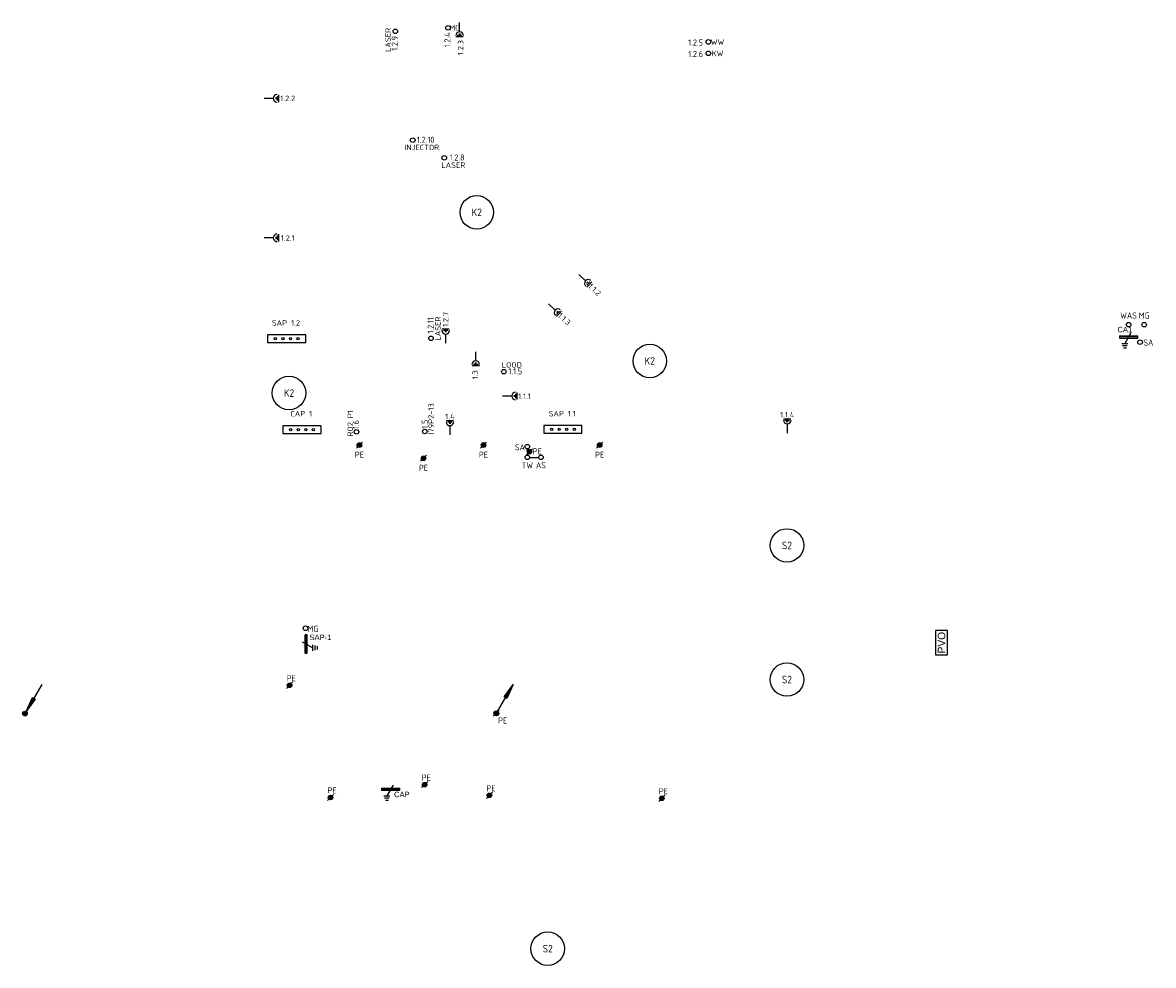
# Model space of a CAD drawing. Header units: millimetres. Extents: x 86646 to 127479, y 144630 to 173101.
# Tile 2 of 2: x 108910 to 127479, y 157250 to 172735. Entities that reach past the tile are written whole.
import ezdxf
from ezdxf.enums import TextEntityAlignment as Align

# ---------------------------------------------------------------- set-up
doc = ezdxf.new("R2010")
doc.units = ezdxf.units.MM
doc.linetypes.add('SOLID', pattern=[0])
doc.layers.get('0').update_dxf_attribs({"color": 8, "linetype": 'CONTINUOUS'})
for name, color, linetype in [('EB6121--_ATTRIB', 2, 'CONTINUOUS'), ('EB6122--_ATTRIB', 2, 'CONTINUOUS'), ('EB6126--_ATTRIB', 2, 'CONTINUOUS'), ('EL6121--_AARD-NEN1010', 3, 'CONTINUOUS'), ('EL6122--_AARD-NEN3134', 3, 'CONTINUOUS'), ('EL6126--_PVR', 3, 'CONTINUOUS')]:
    doc.layers.add(name, color=color, linetype=linetype)
doc.styles.add('1_8', font='iso', dxfattribs={"width": 0.7, "height": 1.8})
doc.styles.add('2_0', font='iso', dxfattribs={"height": 100})
doc.styles.add('2_5', font='iso.shx', dxfattribs={"height": 2.5})
doc.styles.add('B-01', font='b-gbp')
doc.styles.add('NORATT', font='isocp.shx')

# ---------------------------------------------------------------- blocks, each defined once
blk = doc.blocks.new('ES111252')
at = {"color": 0}
for p, q in [((5.5, 9.53), (0.37, 0.65)), ((-0.73, 0.15), (0.73, 0.15)), ((-0.6, 0.45), (0.6, 0.45)), ((-0.73, -0.15), (0.73, -0.15)), ((-0.6, -0.45), (0.6, -0.45))]:
    blk.add_line(p, q, dxfattribs=at)
for points in [[(3.31, 4.73), (0.37, 0.65), (2.44, 5.23)], [(2.66, 5.1), (1.25, 2.17), (3.09, 4.85)]]:
    blk.add_lwpolyline(points, close=True, dxfattribs=at)
blk.add_circle((0, 0), 0.75, dxfattribs=at)
at = {"style": '1_8', "flags": 8}
blk.add_attdef('M_CODE', text='', height=1.8, dxfattribs=at).set_placement((0, 0), align=Align.MIDDLE_CENTER)
blk = doc.blocks.new('ES111201')
at = {"color": 0}
for p, q in [((0.38, 0.65), (5.5, 9.53)), ((0.73, 0.15), (-0.73, 0.15)), ((0.6, 0.45), (-0.6, 0.45)), ((0.73, -0.15), (-0.73, -0.15)), ((0.6, -0.45), (-0.6, -0.45))]:
    blk.add_line(p, q, dxfattribs=at)
for points in [[(2.57, 5.45), (5.5, 9.53), (3.43, 4.95)], [(3.22, 5.07), (4.63, 8.01), (2.78, 5.32)]]:
    blk.add_lwpolyline(points, close=True, dxfattribs=at)
blk.add_circle((0, 0), 0.75, dxfattribs=at)
blk = doc.blocks.new('ES6121031')
at = {"color": 0, "linetype": 'ByBlock'}
blk.add_lwpolyline([(-2.5, -1.25), (10, -1.25), (10, 1.25), (-2.5, 1.25)], close=True, dxfattribs=at)
for centre in [(0, 0), (2.5, 0), (5, 0), (7.5, 0)]:
    blk.add_circle(centre, 0.375, dxfattribs=at)
at = {"color": 0, "style": 'NORATT', "flags": 10}
blk.add_attdef('CODE', text='', height=2, dxfattribs=at).set_placement((3.5, 3), align=Align.MIDDLE)
at = {"style": 'NORATT'}
for tag, flags, p in [('PUNT', 8, (3.5, -3.5)), ('RUIMTE', 9, (3.5, -8.5))]:
    blk.add_attdef(tag, text='', height=1.8, dxfattribs=dict(at, flags=flags)).set_placement(p, align=Align.MIDDLE_CENTER)
at = {"color": 0, "style": 'NORATT', "flags": 8}
blk.add_attdef('AA_CODE', text='', height=1.8, dxfattribs=at).set_placement((3.5, -6), align=Align.MIDDLE_CENTER)
blk = doc.blocks.new('ES6121021')
at = {"color": 0, "linetype": 'ByBlock'}
blk.add_lwpolyline([(-2.5, -1.25), (10, -1.25), (10, 1.25), (-2.5, 1.25)], close=True, dxfattribs=at)
for centre in [(0, 0), (2.5, 0), (5, 0), (7.5, 0)]:
    blk.add_circle(centre, 0.375, dxfattribs=at)
at = {"color": 0, "style": 'NORATT', "flags": 10}
blk.add_attdef('CODE', text='', height=2, dxfattribs=at).set_placement((3.5, 3), align=Align.MIDDLE)
at = {"style": 'NORATT'}
for tag, flags, p in [('PUNT', 8, (3.5, -3.5)), ('RUIMTE', 9, (3.5, -8.5))]:
    blk.add_attdef(tag, text='', height=1.8, dxfattribs=dict(at, flags=flags)).set_placement(p, align=Align.MIDDLE_CENTER)
at = {"color": 0, "style": 'NORATT', "flags": 8}
blk.add_attdef('AA_CODE', text='', height=1.8, dxfattribs=at).set_placement((3.5, -6), align=Align.MIDDLE_CENTER)
blk = doc.blocks.new('ES030202')
at = {"color": 0}
blk.add_circle((0, 0), 0.75, dxfattribs=at)
at = {"color": 0, "style": '2_0', "flags": 8}
for tag, p in [('NUMMER', (0, 5.5)), ('CODE', (0, 3))]:
    blk.add_attdef(tag, text='', height=2, dxfattribs=at).set_placement(p, align=Align.MIDDLE)
at = {"style": '1_8', "flags": 8}
blk.add_attdef('M_CODE', text='', height=1.8, dxfattribs=at).set_placement((0, 0), align=Align.MIDDLE_CENTER)
blk = doc.blocks.new('ES3134')
at = {"color": 0}
blk.add_circle((0, 0), 5.5, dxfattribs=at)
at = {"style": '1_8', "flags": 8}
blk.add_attdef('M_CODE', text='', height=1.8, dxfattribs=at).set_placement((0, 0), align=Align.MIDDLE_CENTER)
at = {"color": 0, "style": '2_5', "flags": 8}
blk.add_attdef('CODE', text='', height=2.5, dxfattribs=at).set_placement((0, 0), align=Align.MIDDLE)
blk = doc.blocks.new('ES0302A1')
at = {"color": 2}
blk.add_line((-1, -1), (1, 1), dxfattribs=at)
at = {"color": 0}
for p, q in [((-0.45, -0.6), (-0.45, 0.6)), ((-0.15, -0.73), (-0.15, 0.73)), ((0.15, -0.73), (0.15, 0.73)), ((0.45, -0.6), (0.45, 0.6))]:
    blk.add_line(p, q, dxfattribs=at)
blk.add_circle((0, 0), 0.75, dxfattribs=at)
at = {"color": 0, "style": '2_0', "flags": 8}
for tag, p in [('NUMMER', (0, 5.5)), ('CODE', (0, 3))]:
    blk.add_attdef(tag, text='', height=2, dxfattribs=at).set_placement(p, align=Align.MIDDLE)
at = {"style": '1_8', "flags": 8}
blk.add_attdef('M_CODE', text='', height=1.8, dxfattribs=at).set_placement((0, 0), align=Align.MIDDLE_CENTER)
blk = doc.blocks.new('ES1W1')
at = {"color": 2}
for p, q in [((-1.2, 1.7), (1.2, 1.7)), ((-0.75, 1.25), (0.75, 1.25)), ((-0.3, 0.8), (0.3, 0.8))]:
    blk.add_line(p, q, dxfattribs=at)
at = {"color": 0}
blk.add_line((0, 0), (0, -3), dxfattribs=at)
blk.add_arc((0, 1.25), 1.25, 180, 0, dxfattribs=at)
at = {"color": 0, "style": 'NORATT', "width": 0.7, "flags": 8}
blk.add_attdef('TAL', text='', height=1.8, rotation=90, dxfattribs=at).set_placement((-2.5, 2.5), align=Align.MIDDLE)
at = {"color": 0, "style": 'NORATT', "flags": 8}
blk.add_attdef('M_CODE', text='', height=1.8, dxfattribs=at).set_placement((0, 0), align=Align.MIDDLE_CENTER)
for tag, p in [('NUMMER', (0, 3)), ('CODE', (0, 2.1))]:
    blk.add_attdef(tag, text='', height=0.54, dxfattribs=at).set_placement(p, align=Align.MIDDLE)
blk = doc.blocks.new('CAP')
at = {"layer": 'EL6126--_PVR', "linetype": 'SOLID'}
for p, q in [((2.99, 0.35), (-3.01, 0.35)), ((-3.01, 0.35), (-3.01, -0.35)), ((-3.01, 0), (2.99, 0)), ((-0.76, -1.33), (1.24, 2.18)), ((2.24, 2.18), (0.24, 2.18)), ((0.49, 2.92), (1.99, 2.92)), ((0.74, 3.67), (1.74, 3.67)), ((2.99, -0.35), (2.99, 0.35)), ((2.99, -0.35), (-3.01, -0.35))]:
    blk.add_line(p, q, dxfattribs=at)
at = {"style": '1_8', "flags": 8}
blk.add_attdef('M_CODE', text='', height=1.8, dxfattribs=at).set_placement((0, 0), align=Align.MIDDLE_CENTER)
at = {"layer": 'EB6126--_ATTRIB', "color": 1, "style": 'B-01'}
blk.add_attdef('CODE', (-0.14, -3), '', height=1.8, dxfattribs=at)
blk = doc.blocks.new('PVO')
at = {"layer": 'EL6126--_PVR'}
blk.add_lwpolyline([(-4, -2), (4, -2), (4, 2), (-4, 2)], close=True, dxfattribs=at)
at = {"style": '1_8', "flags": 8}
blk.add_attdef('M_CODE', text='', height=1.8, dxfattribs=at).set_placement((0, 0), align=Align.MIDDLE_CENTER)
at = {"layer": 'EB6126--_ATTRIB', "style": 'B-01'}
blk.add_attdef('CODE', text='', height=2.5, dxfattribs=at).set_placement((0, 0), align=Align.MIDDLE_CENTER)

msp = doc.modelspace()

# ---------------------------------------------------------------- linework, layer by layer
at = {"layer": 'EL6122--_AARD-NEN3134'}
for p, q in [((117197, 165733), (117199, 165632)), ((117237, 165594), (117384, 165594))]:
    msp.add_line(p, q, dxfattribs=at)

# ---------------------------------------------------------------- block references
at = {"layer": 'EL6121--_AARD-NEN1010'}
ref = msp.add_blockref('ES6121021', (113059, 167544), dxfattribs=dict(at, xscale=50, yscale=50, zscale=50))
ref.add_attrib('PUNT', 'SAP 1.2', dxfattribs={"layer": 'EB6121--_ATTRIB', "color": 1, "height": 90, "rotation": -360, "style": 'NORATT', "flags": 8}).set_placement((113234, 167803), align=Align.MIDDLE_CENTER)
ref = msp.add_blockref('ES6121031', (113311, 166047), dxfattribs=dict(at, xscale=50, yscale=50, zscale=50))
ref.add_attrib('PUNT', 'CAP 1', dxfattribs={"layer": 'EB6121--_ATTRIB', "color": 1, "height": 90, "rotation": -360, "style": 'NORATT', "flags": 8}).set_placement((113486, 166311), align=Align.MIDDLE_CENTER)
ref = msp.add_blockref('ES6121021', (117596, 166053), dxfattribs=dict(at, xscale=50, yscale=50, zscale=50))
ref.add_attrib('PUNT', 'SAP 1.1', dxfattribs={"layer": 'EB6121--_ATTRIB', "color": 1, "height": 90, "rotation": -360, "style": 'NORATT', "flags": 8}).set_placement((117771, 166312), align=Align.MIDDLE_CENTER)
at = {"layer": 'EL6121--_AARD-NEN1010', "xscale": 50, "yscale": 50, "zscale": 50}
for name, p in [('ES111252', (108948, 161386)), ('ES111201', (116692, 161387))]:
    msp.add_blockref(name, p, dxfattribs=at)
at = {"layer": 'EL6122--_AARD-NEN3134'}
ref = msp.add_blockref('ES1W1', (116086, 172585), dxfattribs=dict(at, xscale=50, yscale=50, zscale=50, rotation=180))
ref.add_attrib('NUMMER', '1.2.3', dxfattribs={"layer": 'EB6122--_ATTRIB', "color": 1, "height": 90, "rotation": 90, "style": 'NORATT', "flags": 8}).set_placement((116102, 172325), align=Align.MIDDLE)
ref = msp.add_blockref('ES030202', (115030, 172591), dxfattribs=dict(at, xscale=50, yscale=50, zscale=50, rotation=90))
ref.add_attrib('M_CODE', 'LASER', dxfattribs={"layer": 'EB6122--_ATTRIB', "color": 1, "height": 90, "rotation": 90, "style": 'NORATT', "flags": 8}).set_placement((114909, 172451), align=Align.MIDDLE_CENTER)
ref.add_attrib('NUMMER', '1.2.9', dxfattribs={"layer": 'EB6122--_ATTRIB', "color": 2, "height": 100, "rotation": 90, "style": 'NORATT', "flags": 8}).set_placement((115020, 172394), align=Align.MIDDLE)
ref = msp.add_blockref('ES030202', (115896, 172649), dxfattribs=dict(at, xscale=50, yscale=50, zscale=50, rotation=90))
ref.add_attrib('M_CODE', 'MG', dxfattribs={"layer": 'EB6122--_ATTRIB', "color": 1, "height": 90, "style": 'NORATT', "flags": 8}).set_placement((116007, 172647), align=Align.MIDDLE_CENTER)
ref.add_attrib('NUMMER', '1.2.4', dxfattribs={"layer": 'EB6122--_ATTRIB', "color": 2, "height": 100, "rotation": 90, "style": 'NORATT', "flags": 8}).set_placement((115886, 172452), align=Align.MIDDLE)
ref = msp.add_blockref('ES030202', (120172, 172418), dxfattribs=dict(at, xscale=50, yscale=50, zscale=50))
ref.add_attrib('M_CODE', 'WW', dxfattribs={"layer": 'EB6122--_ATTRIB', "color": 1, "height": 90, "rotation": -360, "style": 'NORATT', "flags": 8}).set_placement((120322, 172415), align=Align.MIDDLE_CENTER)
ref.add_attrib('NUMMER', '1.2.5', dxfattribs={"layer": 'EB6122--_ATTRIB', "color": 2, "height": 100, "style": 'NORATT', "flags": 8}).set_placement((119962, 172408), align=Align.MIDDLE)
ref = msp.add_blockref('ES030202', (120172, 172231), dxfattribs=dict(at, xscale=50, yscale=50, zscale=50))
ref.add_attrib('M_CODE', 'KW', dxfattribs={"layer": 'EB6122--_ATTRIB', "color": 1, "height": 90, "rotation": -360, "style": 'NORATT', "flags": 8}).set_placement((120322, 172228), align=Align.MIDDLE_CENTER)
ref.add_attrib('NUMMER', '1.2.6', dxfattribs={"layer": 'EB6122--_ATTRIB', "color": 2, "height": 100, "style": 'NORATT', "flags": 8}).set_placement((119962, 172221), align=Align.MIDDLE)
ref = msp.add_blockref('ES1W1', (113026, 171491), dxfattribs=dict(at, xscale=50, yscale=50, zscale=50, rotation=270))
ref.add_attrib('NUMMER', '1.2.2', dxfattribs={"layer": 'EB6122--_ATTRIB', "color": 1, "height": 90, "style": 'NORATT', "flags": 8}).set_placement((113264, 171490), align=Align.MIDDLE)
ref = msp.add_blockref('ES030202', (115317, 170805), dxfattribs=dict(at, xscale=50, yscale=50, zscale=50))
ref.add_attrib('M_CODE', 'INJECTOR', dxfattribs={"layer": 'EB6122--_ATTRIB', "color": 1, "height": 90, "rotation": -360, "style": 'NORATT', "flags": 8}).set_placement((115466, 170685), align=Align.MIDDLE_CENTER)
ref.add_attrib('NUMMER', '1.2.10', dxfattribs={"layer": 'EB6122--_ATTRIB', "color": 2, "height": 100, "style": 'NORATT', "flags": 8}).set_placement((115529, 170811), align=Align.MIDDLE)
ref = msp.add_blockref('ES030202', (115834, 170514), dxfattribs=dict(at, xscale=50, yscale=50, zscale=50))
ref.add_attrib('M_CODE', 'LASER', dxfattribs={"layer": 'EB6122--_ATTRIB', "color": 1, "height": 90, "rotation": -360, "style": 'NORATT', "flags": 8}).set_placement((115983, 170394), align=Align.MIDDLE_CENTER)
ref.add_attrib('NUMMER', '1.2.8', dxfattribs={"layer": 'EB6122--_ATTRIB', "color": 2, "height": 100, "style": 'NORATT', "flags": 8}).set_placement((116046, 170520), align=Align.MIDDLE)
ref = msp.add_blockref('ES3134', (116368, 169619), dxfattribs=dict(at, xscale=50, yscale=50, zscale=50))
ref.add_attrib('CODE', 'K2', dxfattribs={"layer": 'EB6122--_ATTRIB', "color": 2, "height": 125, "style": 'NORATT', "flags": 8}).set_placement((116368, 169619), align=Align.MIDDLE)
ref = msp.add_blockref('ES1W1', (113026, 169200), dxfattribs=dict(at, xscale=50, yscale=50, zscale=50, rotation=270))
ref.add_attrib('NUMMER', '1.2.1', dxfattribs={"layer": 'EB6122--_ATTRIB', "color": 1, "height": 90, "style": 'NORATT', "flags": 8}).set_placement((113264, 169199), align=Align.MIDDLE)
ref = msp.add_blockref('ES1W1', (118153, 168494), dxfattribs=dict(at, xscale=50, yscale=50, zscale=50, rotation=226.9274894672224))
ref.add_attrib('NUMMER', '1.1.2', dxfattribs={"layer": 'EB6122--_ATTRIB', "color": 1, "height": 90, "rotation": -43.0725, "style": 'NORATT', "flags": 8}).set_placement((118303, 168348), align=Align.MIDDLE)
ref = msp.add_blockref('ES1W1', (117656, 168012), dxfattribs=dict(at, xscale=50.00000000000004, yscale=50.00000000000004, zscale=50.00000000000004, rotation=226.9274894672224))
ref.add_attrib('NUMMER', '1.1.3', dxfattribs={"layer": 'EB6122--_ATTRIB', "color": 1, "height": 90, "rotation": -43.0725, "style": 'NORATT', "flags": 8}).set_placement((117806, 167866), align=Align.MIDDLE)
ref = msp.add_blockref('ES030202', (115617, 167550), dxfattribs=dict(at, xscale=50, yscale=50, zscale=50, rotation=90))
ref.add_attrib('M_CODE', 'LASER', dxfattribs={"layer": 'EB6122--_ATTRIB', "color": 1, "height": 90, "rotation": 90, "style": 'NORATT', "flags": 8}).set_placement((115729, 167710), align=Align.MIDDLE_CENTER)
ref.add_attrib('NUMMER', '1.2.11', dxfattribs={"layer": 'EB6122--_ATTRIB', "color": 2, "height": 100, "rotation": 90, "style": 'NORATT', "flags": 8}).set_placement((115611, 167762), align=Align.MIDDLE)
ref = msp.add_blockref('ES1W1', (115857, 167620), dxfattribs=dict(at, xscale=50, yscale=50, zscale=50))
ref.add_attrib('NUMMER', '1.2.7', dxfattribs={"layer": 'EB6122--_ATTRIB', "color": 1, "height": 90, "rotation": 90, "style": 'NORATT', "flags": 8}).set_placement((115857, 167860), align=Align.MIDDLE)
ref = msp.add_blockref('ES030202', (127072, 167774), dxfattribs=dict(at, xscale=50, yscale=50, zscale=50))
ref.add_attrib('CODE', 'WAS', dxfattribs={"layer": 'EB6122--_ATTRIB', "color": 2, "height": 100, "style": '2_0', "flags": 8}).set_placement((127072, 167924), align=Align.MIDDLE)
ref = msp.add_blockref('ES030202', (127328, 167774), dxfattribs=dict(at, xscale=50, yscale=50, zscale=50))
ref.add_attrib('CODE', 'MG', dxfattribs={"layer": 'EB6122--_ATTRIB', "color": 2, "height": 100, "style": '2_0', "flags": 8}).set_placement((127328, 167924), align=Align.MIDDLE)
ref = msp.add_blockref('ES030202', (127261, 167487), dxfattribs=dict(at, xscale=50, yscale=50, zscale=50))
ref.add_attrib('CODE', 'SA', dxfattribs={"layer": 'EB6122--_ATTRIB', "color": 2, "height": 100, "style": '2_0', "flags": 8}).set_placement((127398, 167479), align=Align.MIDDLE)
ref = msp.add_blockref('ES1W1', (116351, 167180), dxfattribs=dict(at, xscale=50, yscale=50, zscale=50, rotation=180))
ref.add_attrib('NUMMER', '1.3', dxfattribs={"layer": 'EB6122--_ATTRIB', "color": 1, "height": 90, "rotation": 90, "style": 'NORATT', "flags": 8}).set_placement((116341, 166951), align=Align.MIDDLE)
ref = msp.add_blockref('ES3134', (119209, 167177), dxfattribs=dict(at, xscale=50, yscale=50, zscale=50))
ref.add_attrib('CODE', 'K2', dxfattribs={"layer": 'EB6122--_ATTRIB', "color": 2, "height": 125, "style": 'NORATT', "flags": 8}).set_placement((119209, 167177), align=Align.MIDDLE)
ref = msp.add_blockref('ES030202', (116813, 167002), dxfattribs=dict(at, xscale=50, yscale=50, zscale=50))
ref.add_attrib('M_CODE', 'LOOD', dxfattribs={"layer": 'EB6122--_ATTRIB', "color": 1, "height": 90, "rotation": -360, "style": 'NORATT', "flags": 8}).set_placement((116943, 167113), align=Align.MIDDLE_CENTER)
ref.add_attrib('NUMMER', '1.1.5', dxfattribs={"layer": 'EB6122--_ATTRIB', "color": 2, "height": 100, "style": 'NORATT', "flags": 8}).set_placement((117000, 167009), align=Align.MIDDLE)
ref = msp.add_blockref('ES3134', (113285, 166651), dxfattribs=dict(at, xscale=50, yscale=50, zscale=50))
ref.add_attrib('CODE', 'K2', dxfattribs={"layer": 'EB6122--_ATTRIB', "color": 2, "height": 125, "style": 'NORATT', "flags": 8}).set_placement((113285, 166651), align=Align.MIDDLE)
ref = msp.add_blockref('ES1W1', (116942, 166602), dxfattribs=dict(at, xscale=50, yscale=50, zscale=50, rotation=270))
ref.add_attrib('NUMMER', '1.1.1', dxfattribs={"layer": 'EB6122--_ATTRIB', "color": 1, "height": 90, "style": 'NORATT', "flags": 8}).set_placement((117152, 166598), align=Align.MIDDLE)
ref = msp.add_blockref('ES030202', (115516, 166018), dxfattribs=dict(at, xscale=50, yscale=50, zscale=50, rotation=90))
ref.add_attrib('M_CODE', 'I79P2-13', dxfattribs={"layer": 'EB6122--_ATTRIB', "color": 1, "height": 90, "rotation": 90, "style": 'NORATT', "flags": 8}).set_placement((115617, 166226), align=Align.MIDDLE_CENTER)
ref.add_attrib('NUMMER', '1.5', dxfattribs={"layer": 'EB6122--_ATTRIB', "color": 2, "height": 100, "rotation": 90, "style": 'NORATT', "flags": 8}).set_placement((115515, 166139), align=Align.MIDDLE)
ref = msp.add_blockref('ES030202', (114392, 166013), dxfattribs=dict(at, xscale=50, yscale=50, zscale=50, rotation=90))
ref.add_attrib('M_CODE', 'RO2 P1', dxfattribs={"layer": 'EB6122--_ATTRIB', "color": 1, "height": 90, "rotation": 90, "style": 'NORATT', "flags": 8}).set_placement((114291, 166153), align=Align.MIDDLE_CENTER)
ref.add_attrib('NUMMER', '1.6', dxfattribs={"layer": 'EB6122--_ATTRIB', "color": 2, "height": 100, "rotation": 90, "style": 'NORATT', "flags": 8}).set_placement((114386, 166134), align=Align.MIDDLE)
ref = msp.add_blockref('ES1W1', (115928, 166115), dxfattribs=dict(at, xscale=50, yscale=50, zscale=50))
ref.add_attrib('NUMMER', '1.4', dxfattribs={"layer": 'EB6122--_ATTRIB', "color": 1, "height": 90, "style": 'NORATT', "flags": 8}).set_placement((115928, 166265), align=Align.MIDDLE)
ref = msp.add_blockref('ES1W1', (121466, 166144), dxfattribs=dict(at, xscale=50, yscale=50, zscale=50))
ref.add_attrib('NUMMER', '1.1.4', dxfattribs={"layer": 'EB6122--_ATTRIB', "color": 1, "height": 90, "style": 'NORATT', "flags": 8}).set_placement((121466, 166294), align=Align.MIDDLE)
ref = msp.add_blockref('ES0302A1', (114441, 165796), dxfattribs=dict(at, xscale=50, yscale=50, zscale=50))
ref.add_attrib('CODE', 'PE', dxfattribs={"layer": 'EB6122--_ATTRIB', "color": 2, "height": 100, "style": '2_0', "flags": 8}).set_placement((114441, 165638), align=Align.MIDDLE)
ref = msp.add_blockref('ES0302A1', (116478, 165796), dxfattribs=dict(at, xscale=50, yscale=50, zscale=50))
ref.add_attrib('CODE', 'PE', dxfattribs={"layer": 'EB6122--_ATTRIB', "color": 2, "height": 100, "style": '2_0', "flags": 8}).set_placement((116478, 165638), align=Align.MIDDLE)
ref = msp.add_blockref('ES030202', (117197, 165770), dxfattribs=dict(at, xscale=50, yscale=50, zscale=50))
ref.add_attrib('CODE', 'SA', dxfattribs={"layer": 'EB6122--_ATTRIB', "color": 2, "height": 100, "style": '2_0', "flags": 8}).set_placement((117076, 165761), align=Align.MIDDLE)
ref = msp.add_blockref('ES0302A1', (118386, 165796), dxfattribs=dict(at, xscale=50, yscale=50, zscale=50))
ref.add_attrib('CODE', 'PE', dxfattribs={"layer": 'EB6122--_ATTRIB', "color": 2, "height": 100, "style": '2_0', "flags": 8}).set_placement((118386, 165638), align=Align.MIDDLE)
ref = msp.add_blockref('ES0302A1', (117235, 165687), dxfattribs=dict(at, xscale=50, yscale=50, zscale=50))
ref.add_attrib('CODE', 'PE', dxfattribs={"layer": 'EB6122--_ATTRIB', "color": 2, "height": 100, "style": '2_0', "flags": 8}).set_placement((117362, 165693), align=Align.MIDDLE)
ref = msp.add_blockref('ES0302A1', (115493, 165579), dxfattribs=dict(at, xscale=50, yscale=50, zscale=50))
ref.add_attrib('CODE', 'PE', dxfattribs={"layer": 'EB6122--_ATTRIB', "color": 2, "height": 100, "style": '2_0', "flags": 8}).set_placement((115493, 165422), align=Align.MIDDLE)
ref = msp.add_blockref('ES030202', (117199, 165594), dxfattribs=dict(at, xscale=50, yscale=50, zscale=50))
ref.add_attrib('CODE', 'TW', dxfattribs={"layer": 'EB6122--_ATTRIB', "color": 2, "height": 100, "style": '2_0', "flags": 8}).set_placement((117199, 165464), align=Align.MIDDLE)
ref = msp.add_blockref('ES030202', (117422, 165594), dxfattribs=dict(at, xscale=50, yscale=50, zscale=50))
ref.add_attrib('CODE', 'AS', dxfattribs={"layer": 'EB6122--_ATTRIB', "color": 2, "height": 100, "style": '2_0', "flags": 8}).set_placement((117422, 165464), align=Align.MIDDLE)
ref = msp.add_blockref('ES3134', (121462, 164148), dxfattribs=dict(at, xscale=50, yscale=50, zscale=50))
ref.add_attrib('CODE', 'S2', dxfattribs={"layer": 'EB6122--_ATTRIB', "color": 2, "height": 125, "style": '2_5', "flags": 8}).set_placement((121462, 164148), align=Align.MIDDLE)
ref = msp.add_blockref('ES030202', (113556, 162787), dxfattribs=dict(at, xscale=50, yscale=50, zscale=50))
ref.add_attrib('CODE', 'MG', dxfattribs={"layer": 'EB6122--_ATTRIB', "color": 2, "height": 100, "style": '2_0', "flags": 8}).set_placement((113677, 162778), align=Align.MIDDLE)
ref = msp.add_blockref('ES3134', (121462, 161945), dxfattribs=dict(at, xscale=50, yscale=50, zscale=50))
ref.add_attrib('CODE', 'S2', dxfattribs={"layer": 'EB6122--_ATTRIB', "color": 2, "height": 125, "style": '2_5', "flags": 8}).set_placement((121462, 161945), align=Align.MIDDLE)
ref = msp.add_blockref('ES0302A1', (113294, 161850), dxfattribs=dict(at, xscale=50, yscale=50, zscale=50))
ref.add_attrib('CODE', 'PE ', dxfattribs={"layer": 'EB6122--_ATTRIB', "color": 2, "height": 100, "style": '2_0', "flags": 8}).set_placement((113350, 161966), align=Align.MIDDLE)
ref = msp.add_blockref('ES0302A1', (116686, 161393), dxfattribs=dict(at, xscale=50, yscale=50, zscale=50))
ref.add_attrib('CODE', 'PE ', dxfattribs={"layer": 'EB6122--_ATTRIB', "color": 2, "height": 100, "style": '2_0', "flags": 8}).set_placement((116824, 161272), align=Align.MIDDLE)
ref = msp.add_blockref('ES0302A1', (115512, 160219), dxfattribs=dict(at, xscale=50, yscale=50, zscale=50))
ref.add_attrib('CODE', 'PE ', dxfattribs={"layer": 'EB6122--_ATTRIB', "color": 2, "height": 100, "style": '2_0', "flags": 8}).set_placement((115568, 160335), align=Align.MIDDLE)
ref = msp.add_blockref('ES0302A1', (113967, 160008), dxfattribs=dict(at, xscale=50, yscale=50, zscale=50))
ref.add_attrib('CODE', 'PE ', dxfattribs={"layer": 'EB6122--_ATTRIB', "color": 2, "height": 100, "style": '2_0', "flags": 8}).set_placement((114023, 160124), align=Align.MIDDLE)
ref = msp.add_blockref('ES0302A1', (116576, 160043), dxfattribs=dict(at, xscale=50, yscale=50, zscale=50))
ref.add_attrib('CODE', 'PE ', dxfattribs={"layer": 'EB6122--_ATTRIB', "color": 2, "height": 100, "style": '2_0', "flags": 8}).set_placement((116632, 160159), align=Align.MIDDLE)
ref = msp.add_blockref('ES0302A1', (119408, 159994), dxfattribs=dict(at, xscale=50, yscale=50, zscale=50))
ref.add_attrib('CODE', 'PE ', dxfattribs={"layer": 'EB6122--_ATTRIB', "color": 2, "height": 100, "style": '2_0', "flags": 8}).set_placement((119464, 160110), align=Align.MIDDLE)
ref = msp.add_blockref('ES3134', (117533, 157525), dxfattribs=dict(at, xscale=50, yscale=50, zscale=50))
ref.add_attrib('CODE', 'S2', dxfattribs={"layer": 'EB6122--_ATTRIB', "color": 2, "height": 125, "style": '2_5', "flags": 8}).set_placement((117533, 157525), align=Align.MIDDLE)
at = {"layer": 'EL6126--_PVR'}
ref = msp.add_blockref('CAP', (127073, 167572), dxfattribs=dict(at, xscale=50, yscale=50, zscale=50, rotation=180))
ref.add_attrib('CODE', 'CA1', (126889, 167648), dxfattribs={"layer": 'EB6126--_ATTRIB', "color": 1, "height": 90, "style": 'B-01'})
ref = msp.add_blockref('CAP', (113565, 162528), dxfattribs=dict(at, xscale=50, yscale=50, zscale=50, rotation=270))
ref.add_attrib('CODE', 'SAP-1', (113621, 162593), dxfattribs={"layer": 'EB6126--_ATTRIB', "color": 1, "height": 90, "style": 'B-01'})
at = {"layer": 'EL6126--_PVR', "xscale": 50, "yscale": 50, "zscale": 50, "rotation": 90}
msp.add_blockref('PVO', (124000, 162551), dxfattribs=at).add_auto_attribs({'CODE': 'PVO'})
at = {"layer": 'EL6126--_PVR'}
ref = msp.add_blockref('CAP', (114955, 160144), dxfattribs=dict(at, xscale=50, yscale=50, zscale=50, rotation=180))
ref.add_attrib('CODE', 'CAP', (115010, 160013), dxfattribs={"layer": 'EB6126--_ATTRIB', "color": 1, "height": 90, "style": 'B-01'})

doc.saveas('drawing.dxf')
